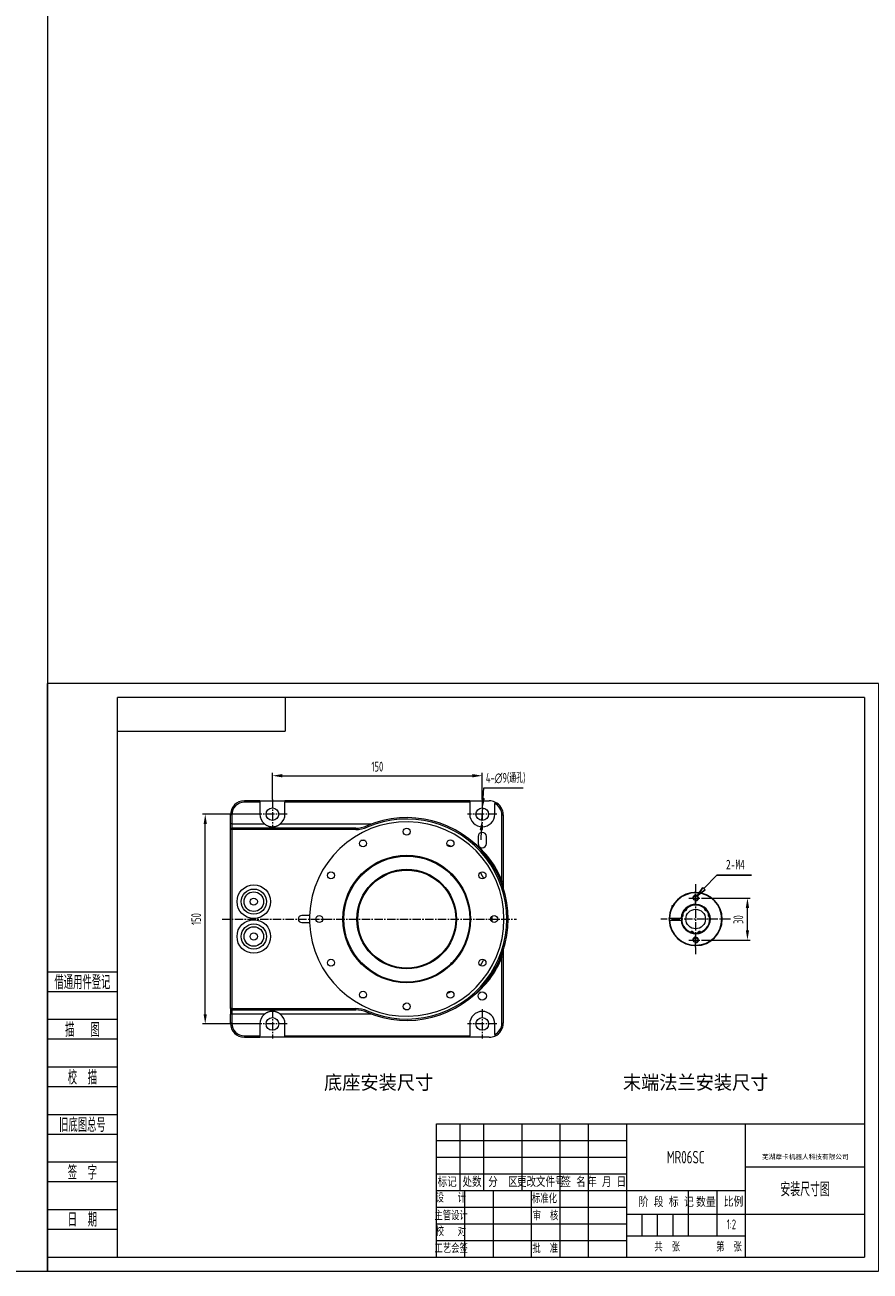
# Model space of a CAD drawing. Header units: millimetres. Extents: x -33 to 2421, y -2345 to -563.
# Tile 30 of 31: x 1217 to 1821, y -2345 to -1454. Entities that reach past the tile are written whole.
import ezdxf
from ezdxf.enums import TextEntityAlignment as Align

# ---------------------------------------------------------------- set-up
doc = ezdxf.new("R2010")
doc.units = ezdxf.units.MM
doc.header["$LTSCALE"] = 0.3175
doc.linetypes.add('CENTER2', pattern=[28.575, 19.05, -3.175, 3.175, -3.175])
for name, color, linetype, lineweight in [('1轮廓实线层', 7, 'Continuous', 18), ('2细线层', 4, 'Continuous', 13), ('3中心线层', 1, 'CENTER2', 13), ('6文字层', 3, 'Continuous', 13), ('7标注层', 4, 'Continuous', 13), ('L2', 6, 'Continuous', 13), ('图框层', 7, 'Continuous', 18)]:
    doc.layers.add(name, color=color, linetype=linetype, lineweight=lineweight)
doc.styles.add('PC_TEXTSTYLE', font='ISOCP.SHX', dxfattribs={"width": 0.707, "bigfont": 'GBCBIG.SHX'})
doc.styles.add('仿宋体', font='txt')
doc.styles.add('标准汉字', font='gbenor.shx', dxfattribs={"bigfont": 'gbcbig.shx'})

# ---------------------------------------------------------------- blocks, each defined once
blk = doc.blocks.new('ZwmFrameMain_A4^_^无分区图框^_^portrait')
at = {"layer": '2细线层'}
for p in [(185, 292), (-25, -5)]:
    blk.add_line(p, (185, -5), dxfattribs=at)
blk = doc.blocks.new('ZwmFrameMain_1_A4^_^无分区图框^_^landscape')
at = {"layer": '1轮廓实线层'}
for p, q in [((0, 0), (0, 200)), ((267, 200), (0, 200)), ((267, 200), (267, 0)), ((0, 0), (267, 0))]:
    blk.add_line(p, q, dxfattribs=at)
at = {"layer": '2细线层'}
for p, q in [((-25, -5), (-25, 205)), ((272, 205), (-25, 205)), ((272, 205), (272, -5)), ((-25, -5), (272, -5))]:
    blk.add_line(p, q, dxfattribs=at)
blk = doc.blocks.new('ZwmFrameMain_1_横向标题栏')
at = {"layer": '1轮廓实线层'}
for p, q in [((-153, 47.6), (0, 47.6)), ((-153, 0), (-153, 47.6))]:
    blk.add_line(p, q, dxfattribs=at)
at = {"layer": '2细线层', "color": 6, "linetype": 'Continuous'}
for p, q in [((-144.5, 23.8), (-144.5, 47.6)), ((-136, 23.8), (-136, 47.6)), ((-122.4, 23.8), (-122.4, 47.6)), ((-108.8, 0), (-108.8, 47.6)), ((-108.8, 23.8), (-108.8, 47.6)), ((-98.6, 0), (-98.6, 47.6)), ((-85, 0), (-85, 47.6)), ((-42.5, 0), (-42.5, 47.6)), ((-153, 41.65), (-85, 41.65)), ((-153, 35.7), (-85, 35.7)), ((-42.5, 32.3), (0, 32.3)), ((-153, 29.75), (-85, 29.75)), ((-153, 23.8), (-42.5, 23.8)), ((-142.8, 0), (-142.8, 23.8)), ((-132.6, 0), (-132.6, 23.8)), ((-62.9, 7.65), (-62.9, 23.8)), ((-52.7, 7.65), (-52.7, 23.8)), ((-153, 17.85), (-85, 17.85)), ((-85, 15.3), (0, 15.3)), ((-79.47, 7.65), (-79.47, 15.3)), ((-73.95, 7.65), (-73.95, 15.3)), ((-68.42, 7.65), (-68.42, 15.3)), ((-153, 11.9), (-85, 11.9)), ((-153, 5.95), (-85, 5.95)), ((-85, 7.65), (-42.5, 7.65))]:
    blk.add_line(p, q, dxfattribs=at)
at = {"layer": 'L2', "linetype": 'Continuous'}
blk.add_line((-119, 0), (-119, 23.8), dxfattribs=at)
at = {"layer": '6文字层', "color": 4, "linetype": 'Continuous', "insert": (-21.17, 35.77), "char_height": 1.7, "width": 46.9115, "attachment_point": 5, "style": '仿宋体'}
blk.add_mtext('芜湖藦卡机器人科技有限公司', dxfattribs=at)
at = {"layer": '6文字层', "color": 6, "style": '标准汉字'}
for s, insert, char_height, width, attachment_point in [('标记', (-149.17, 26.77), 3.4, 9.9025, 5), ('处数', (-140.26, 26.77), 3.4, 9.7325, 5), ('分  区', (-129.24, 26.77), 3.4, 16.2896, 5), ('更改文件号', (-115.72, 26.77), 3.4, 24.905, 5), ('签 名', (-103.99, 26.77), 3.4, 12.6286, 5), ('年 月 日', (-92.13, 26.77), 3.4, 20.3696, 5), ('设   计', (-147.87, 21.02), 2.975, 17.0478, 5), ('标准化', (-114.39, 20.78), 2.975, 13.1644, 5), ('阶 段 标 记', (-80.73, 17.89), 3.5, 25.8612, 7), ('数量', (-60.2, 17.85), 3.5, 8.5159, 7), ('比例', (-50.35, 17.98), 3.5, 7.9953, 7), ('主管设计', (-147.75, 14.68), 2.975, 17.1806, 5), ('审  核', (-114.03, 14.65), 2.975, 13.9931, 5), ('校   对', (-147.84, 9.04), 2.975, 17.2709, 5), ('工艺会签', (-147.73, 2.95), 2.975, 17.255, 5), ('批  准', (-114.13, 2.95), 2.975, 14.1047, 5), ('共  张        第  张', (-75.11, 1.97), 2.975, 51.7172, 7)]:
    blk.add_mtext(s, dxfattribs=dict(at, insert=insert, char_height=char_height, width=width, attachment_point=attachment_point))
at = {"layer": '6文字层', "color": 4, "style": 'PC_TEXTSTYLE', "flags": 8}
for tag, height, width, p, p2 in [('产品名称或材料标记', 4.5, 0.911854, (-77.25, 33.47), (-50.6, 33.47)), ('图样名称', 5, 2.846512, (-41.5, 21.71), (-1, 21.71)), ('图样代号', 5, 2.86875, (-41.5, 5.64), (-1, 5.64))]:
    blk.add_attdef(tag, text='', height=height, dxfattribs=dict(at, width=width)).set_placement(p, p2, align=Align.FIT)
at = {"layer": '6文字层', "color": 6, "style": 'PC_TEXTSTYLE', "width": 9.241641, "flags": 8}
blk.add_attdef('设计', text='', height=2.12, rotation=359.5768, dxfattribs=at).set_placement((-141.75, 19.99), (-133.89, 19.93), align=Align.FIT)
at = {"layer": '6文字层', "color": 6, "style": 'PC_TEXTSTYLE', "flags": 8}
for tag, height, width, p, p2 in [('审核', 2.12, 2.542374, (-141.61, 14.16), (-134.04, 14.16)), ('重量', 3.5, 1.685865, (-61.9, 10.1), (-53.7, 10.1)), ('比例', 3.5, 1.699352, (-51.7, 9.95), (-43.5, 9.95))]:
    blk.add_attdef(tag, text='', height=height, dxfattribs=dict(at, width=width)).set_placement(p, p2, align=Align.FIT)
blk = doc.blocks.new('ZwmFrameMain_1_图样代号')
at = {"layer": '2细线层', "linetype": 'Continuous'}
for p in [(60, 0), (0, -12)]:
    blk.add_line(p, (60, -12), dxfattribs=at)
at = {"layer": '6文字层', "style": 'PC_TEXTSTYLE', "width": 2.827942}
blk.add_attdef('图样代号', text='', height=7, rotation=180, dxfattribs=at).set_placement((58.24, -2.4), (2.35, -2.4), align=Align.FIT)
blk = doc.blocks.new('ZwmFrameMain_1_附加栏')
at = {"layer": '2细线层'}
for p, q in [((-25, 102), (0, 102)), ((-25, 95), (0, 95)), ((-25, 85), (0, 85)), ((-25, 78), (0, 78)), ((-25, 68), (0, 68)), ((-25, 61), (0, 61)), ((-25, 51), (0, 51)), ((-25, 44), (0, 44)), ((-25, 34), (0, 34)), ((-25, 27), (0, 27)), ((-25, 17), (0, 17)), ((-25, 10), (0, 10)), ((-25, 0), (0, 0))]:
    blk.add_line(p, q, dxfattribs=at)
at = {"layer": '6文字层', "color": 3, "style": 'PC_TEXTSTYLE'}
for s, width, p in [('借通用件登记', 0.667, (-12.5, 98.5)), ('描   图', 0.6667, (-12.5, 81.5)), ('校  描', 0.667, (-12.5, 64.5)), ('旧底图总号', 0.667, (-12.5, 47.5)), ('签  字', 0.667, (-12.5, 30.5)), ('日  期', 0.667, (-12.49, 13.6))]:
    blk.add_text(s, height=5, dxfattribs=dict(at, width=width)).set_placement(p, align=Align.MIDDLE)
at = {"layer": '6文字层', "style": 'PC_TEXTSTYLE'}
for tag, width, p, p2 in [('借通用件登记', 0.671328, (-23.44, 86.36), (-1.25, 86.36)), ('描图', 2.120922, (-23.44, 69.36), (-1.25, 69.36)), ('校图', 2.149976, (-23.75, 52.06), (-1.25, 52.06)), ('旧底图总号', 0.761452, (-22.84, 35.67), (-1.86, 35.67)), ('签字', 2.026939, (-23.14, 18.37), (-1.56, 18.37)), ('日期', 1.89999, (-22.84, 1.37), (-2.17, 1.37))]:
    blk.add_attdef(tag, text='', height=5, dxfattribs=dict(at, width=width)).set_placement(p, p2, align=Align.FIT)

msp = doc.modelspace()

# ---------------------------------------------------------------- linework, layer by layer
at = {"layer": '1轮廓实线层', "linetype": 'Continuous', "lineweight": 18}
for p, q in [((1385.1886, -2008.6267), (1374.1886, -2008.6267)), ((1374.1886, -2008.6267), (1385.1886, -2008.6267)), ((1374.1886, -2009.6267), (1374.1886, -2008.6267)), ((1385.1886, -2009.6267), (1374.1886, -2009.6267)), ((1385.1886, -2008.6267), (1403.1886, -2008.6267)), ((1385.1886, -2008.6267), (1385.1886, -2009.6267)), ((1385.1886, -2009.6267), (1385.1886, -2018.1267)), ((1535.1886, -2008.6267), (1403.1886, -2008.6267)), ((1403.1886, -2008.6267), (1403.1886, -2009.6267)), ((1403.1886, -2008.6267), (1535.1886, -2008.6267)), ((1403.1886, -2018.1267), (1403.1886, -2009.6267)), ((1535.1886, -2009.6267), (1403.1886, -2009.6267)), ((1535.1886, -2008.6267), (1549.1886, -2008.6267)), ((1535.1886, -2008.6267), (1535.1886, -2009.6267)), ((1535.1886, -2009.6267), (1535.1886, -2018.1267)), ((1553.1886, -2018.1267), (1553.1886, -2010.5644)), ((1364.1886, -2025.1267), (1364.1886, -2018.6267)), ((1364.1886, -2025.1267), (1364.1886, -2018.6267)), ((1365.1886, -2018.6267), (1364.1886, -2018.6267)), ((1365.1886, -2018.6267), (1365.1886, -2025.1267)), ((1558.1886, -2066.036), (1558.1886, -2018.6267)), ((1558.1886, -2018.6267), (1559.1886, -2018.6267)), ((1559.1886, -2018.6267), (1559.1886, -2066.036)), ((1559.1886, -2018.6267), (1559.1886, -2066.036)), ((1364.1886, -2029.1267), (1364.1886, -2025.1267)), ((1365.1886, -2025.1267), (1364.1886, -2025.1267)), ((1364.1886, -2157.1267), (1364.1886, -2029.1267)), ((1364.1886, -2157.1267), (1364.1886, -2029.1267)), ((1365.1886, -2029.1267), (1364.1886, -2029.1267)), ((1365.1886, -2025.1267), (1388.5318, -2025.1267)), ((1365.1886, -2025.1267), (1365.1886, -2028.1267)), ((1453.7023, -2028.1267), (1365.1886, -2028.1267)), ((1365.1886, -2028.1267), (1453.7023, -2028.1267)), ((1365.1886, -2028.1267), (1365.1886, -2029.1267)), ((1453.7023, -2029.1267), (1365.1886, -2029.1267)), ((1365.1886, -2029.1267), (1365.1886, -2157.1267)), ((1399.8455, -2025.1267), (1465.0425, -2025.1267)), ((1453.7023, -2028.1267), (1453.7023, -2029.1267)), ((1461.5913, -2026.5051), (1461.9857, -2027.424)), ((1460.4442, -2037.0054), (1457.4313, -2037.0054)), ((1541.1886, -2034.1267), (1541.1886, -2039.1267)), ((1547.1886, -2039.1267), (1547.1886, -2034.1267)), ((1558.1886, -2066.036), (1559.1886, -2066.036)), ((1420.7336, -2090.6267), (1415.1886, -2090.6267)), ((1415.1886, -2095.6267), (1420.7336, -2095.6267)), ((1558.1886, -2167.6267), (1558.1886, -2120.2174)), ((1558.1886, -2120.2174), (1559.1886, -2120.2174)), ((1559.1886, -2120.2174), (1559.1886, -2167.6267)), ((1559.1886, -2120.2174), (1559.1886, -2167.6267)), ((1457.4313, -2149.248), (1460.4442, -2149.248)), ((1364.1886, -2157.1267), (1364.1886, -2161.1267)), ((1365.1886, -2157.1267), (1364.1886, -2157.1267)), ((1364.1886, -2167.6267), (1364.1886, -2161.1267)), ((1364.1886, -2167.6267), (1364.1886, -2161.1267)), ((1365.1886, -2161.1267), (1364.1886, -2161.1267)), ((1365.1886, -2158.1267), (1365.1886, -2157.1267)), ((1365.1886, -2157.1267), (1453.7023, -2157.1267)), ((1365.1886, -2158.1267), (1453.7023, -2158.1267)), ((1365.1886, -2158.1267), (1365.1886, -2161.1267)), ((1453.7023, -2158.1267), (1365.1886, -2158.1267)), ((1365.1886, -2161.1267), (1365.1886, -2167.6267)), ((1388.5318, -2161.1267), (1365.1886, -2161.1267)), ((1465.0425, -2161.1267), (1399.8455, -2161.1267)), ((1453.7023, -2158.1267), (1453.7023, -2157.1267)), ((1461.5913, -2159.7483), (1461.9857, -2158.8294)), ((1365.1886, -2167.6267), (1364.1886, -2167.6267)), ((1385.1886, -2168.1267), (1385.1886, -2176.6267)), ((1403.1886, -2176.6267), (1403.1886, -2168.1267)), ((1535.1886, -2168.1267), (1535.1886, -2176.6267)), ((1553.1886, -2175.6889), (1553.1886, -2168.1267)), ((1558.1886, -2167.6267), (1559.1886, -2167.6267)), ((1374.1886, -2176.6267), (1374.1886, -2177.6267)), ((1374.1886, -2176.6267), (1385.1886, -2176.6267)), ((1374.1886, -2177.6267), (1385.1886, -2177.6267)), ((1385.1886, -2177.6267), (1374.1886, -2177.6267)), ((1385.1886, -2177.6267), (1385.1886, -2176.6267)), ((1403.1886, -2177.6267), (1385.1886, -2177.6267)), ((1403.1886, -2177.6267), (1403.1886, -2176.6267)), ((1403.1886, -2176.6267), (1535.1886, -2176.6267)), ((1535.1886, -2177.6267), (1403.1886, -2177.6267)), ((1535.1886, -2177.6267), (1535.1886, -2176.6267)), ((1549.1886, -2177.6267), (1535.1886, -2177.6267))]:
    msp.add_line(p, q, dxfattribs=at)
at = {"layer": '1轮廓实线层', "lineweight": 18}
for p, q in [((1679.6883, -2083.7267), (1679.6883, -2084.6414)), ((1679.6883, -2083.7267), (1680.1764, -2083.7267)), ((1680.2338, -2083.6267), (1679.7883, -2083.6267)), ((1678.0034, -2092.3767), (1686.2152, -2092.3767)), ((1681.1883, -2092.3767), (1681.1883, -2093.8768)), ((1685.1883, -2093.8768), (1685.1883, -2092.3767)), ((1678.0034, -2093.8767), (1686.2152, -2093.8767))]:
    msp.add_line(p, q, dxfattribs=at)
at = {"layer": '1轮廓实线层', "linetype": 'Continuous', "lineweight": 18}
for centre, radius in [((1394.1886, -2018.1267), 4.5), ((1544.1886, -2018.1267), 4.5), ((1490.1886, -2030.6267), 2.5), ((1458.9386, -2039.0001), 2.5), ((1521.4386, -2039.0001), 2.5), ((1490.1886, -2093.1267), 45.6), ((1490.1886, -2093.1267), 45), ((1490.1886, -2093.1267), 35.6), ((1490.1886, -2093.1267), 35), ((1436.062, -2061.8767), 2.5), ((1544.3152, -2061.8767), 2.5), ((1380.8957, -2080.6743), 12), ((1380.8957, -2080.6743), 9), ((1380.8957, -2080.6743), 9), ((1380.8957, -2080.6743), 7), ((1380.8957, -2080.6743), 2.55), ((1380.8957, -2105.579), 12), ((1427.6886, -2093.1267), 2.5), ((1552.6886, -2093.1267), 2.5), ((1380.8957, -2105.579), 9), ((1380.8957, -2105.579), 9), ((1380.8957, -2105.579), 7), ((1380.8957, -2105.579), 2.55), ((1436.062, -2124.3767), 2.5), ((1544.3152, -2124.3767), 2.5), ((1458.9386, -2147.2533), 2.5), ((1521.4386, -2147.2533), 2.5), ((1544.1886, -2148.1267), 3), ((1490.1886, -2155.6267), 2.5), ((1394.1886, -2168.1267), 4.5), ((1544.1886, -2168.1267), 4.5)]:
    msp.add_circle(centre, radius, dxfattribs=at)
at = {"layer": '1轮廓实线层', "lineweight": 18}
for centre, radius in [((1696.6883, -2078.1267), 1.65), ((1696.6883, -2093.1267), 7), ((1696.6883, -2108.1267), 1.65)]:
    msp.add_circle(centre, radius, dxfattribs=at)
at = {"layer": '1轮廓实线层', "linetype": 'Continuous', "lineweight": 18}
for centre, radius, start, end in [((1374.1886, -2018.6267), 10, 90, 180), ((1374.1886, -2018.6267), 10, 90, 180), ((1374.1886, -2018.6267), 9, 90, 180), ((1549.1886, -2018.6267), 10, 66.4218215, 90), ((1549.1886, -2018.6267), 10, 0, 66.4218215), ((1549.1886, -2018.6267), 10, 0, 66.4218215), ((1549.1886, -2018.6267), 9, 0, 63.6122), ((1394.1886, -2018.1267), 9, 180, 231.0575587), ((1394.1886, -2018.1267), 9, 308.9424413, 0), ((1490.1886, -2093.1267), 72.5, 246.7685435, 113.2314565), ((1490.1886, -2093.1267), 72.5, 246.7685435, 113.2314565), ((1490.1886, -2093.1267), 71.5, 246.7685435, 113.2314565), ((1544.1886, -2018.1267), 9, 180, 0), ((1365.1886, -2029.1267), 1, 90, 180), ((1490.1886, -2093.1267), 69.5, 182.061444, 177.938556), ((1453.7023, -2008.1267), 20, 270, 293.2314565), ((1453.7023, -2008.1267), 20, 270, 293.2314565), ((1453.7023, -2008.1267), 21, 270, 293.2314565), ((1544.1886, -2034.1267), 3, 0, 180), ((1499.1886, -2088.1267), 63, 20.5268558, 53.469066), ((1544.1886, -2039.1267), 3, 180, 0), ((1458.3688, -2061.3069), 0.4357, 225.2773894, 44.7226106), ((1522.0084, -2061.3069), 0.4357, 135.2773894, 314.7226106), ((1415.1886, -2093.1267), 2.5, 90, 270), ((1490.1886, -2093.1267), 69.5, 177.938556, 182.061444), ((1499.1886, -2098.1267), 63, 306.530934, 339.4731442), ((1458.3688, -2124.9465), 0.4357, 315.2773894, 134.7226106), ((1522.0084, -2124.9465), 0.4357, 45.2773894, 224.7226106), ((1365.1886, -2157.1267), 1, 180, 270), ((1394.1886, -2168.1267), 9, 128.9424413, 180), ((1394.1886, -2168.1267), 9, 0, 51.0575587), ((1453.7023, -2178.1267), 21, 66.7685435, 90), ((1453.7023, -2178.1267), 20, 66.7685435, 90), ((1453.7023, -2178.1267), 20, 66.7685435, 90), ((1544.1886, -2168.1267), 9, 0, 180), ((1374.1886, -2167.6267), 10, 180, 270), ((1374.1886, -2167.6267), 10, 180, 270), ((1374.1886, -2167.6267), 9, 180, 270), ((1549.1886, -2167.6267), 10, 293.5781785, 0), ((1549.1886, -2167.6267), 9, 296.3878, 0), ((1549.1886, -2167.6267), 10, 293.5781785, 0), ((1549.1886, -2167.6267), 10, 270, 293.5781785)]:
    msp.add_arc(centre, radius, start, end, dxfattribs=at)
at = {"layer": '1轮廓实线层', "lineweight": 18}
for centre, radius, start, end in [((1696.6883, -2093.1267), 19, 182.2622633, 177.7377367), ((1696.6883, -2093.1267), 18.7, 182.2985756, 177.7014244), ((1679.7883, -2083.7267), 0.1, 90, 180), ((1696.6883, -2093.1267), 10.5, 184.0960438, 175.9039562), ((1696.6883, -2093.1267), 10, 52.1847784, 127.8152216), ((1696.6883, -2093.1267), 10, 172.1847784, 247.8152216), ((1686.1598, -2090.3056), 1.588, 293.0389265, 36.9610735), ((1696.6883, -2093.1267), 10, 157.8104452, 172.17931), ((1696.6883, -2093.1267), 10, 142.1847784, 157.8152216), ((1688.9809, -2085.4192), 1.588, 263.0389265, 6.9610735), ((1696.6883, -2093.1267), 10, 127.8098823, 142.184236), ((1696.6883, -2093.1267), 10, 292.1847784, 7.8152216), ((1704.3958, -2085.4192), 1.588, 173.0389265, 276.9610735), ((1696.6883, -2093.1267), 10, 37.8136711, 52.1825358), ((1696.6883, -2093.1267), 10, 22.1847784, 37.8152216), ((1707.2169, -2090.3056), 1.588, 143.0389265, 246.9610735), ((1696.6883, -2093.1267), 10, 7.8131024, 22.1819672), ((1693.8672, -2103.6553), 1.588, 23.0389265, 126.9610735), ((1696.6883, -2093.1267), 10, 247.8163283, 262.1851931), ((1699.5095, -2103.6553), 1.588, 53.0389265, 156.9610735), ((1696.6883, -2093.1267), 10, 277.816897, 292.1857617), ((1696.6883, -2093.1267), 10, 262.1847784, 277.8152216)]:
    msp.add_arc(centre, radius, start, end, dxfattribs=at)
at = {"layer": '1轮廓实线层', "linetype": 'Continuous', "lineweight": 18}
for points, knots in [([(1553.1886, -2009.4615), (1553.1886, -2009.4615), (1553.1886, -2009.4694), (1553.1886, -2009.4923), (1553.1886, -2009.5019), (1553.1886, -2009.5248), (1553.1886, -2009.538), (1553.1886, -2009.5824), (1553.1886, -2009.6185), (1553.1886, -2009.6821), (1553.1886, -2009.7046), (1553.1886, -2009.752), (1553.1886, -2009.8017), (1553.1886, -2009.856), (1553.1886, -2009.8985), (1553.1886, -2009.9129), (1553.1886, -2009.9421), (1553.1886, -2009.9568), (1553.1886, -2010.0315), (1553.1886, -2010.0939), (1553.1886, -2010.1915), (1553.1886, -2010.2248), (1553.1886, -2010.2917), (1553.1886, -2010.3253), (1553.1886, -2010.4268), (1553.1886, -2010.4953), (1553.1886, -2010.5644)], [0, 0, 0, 0, 0.125, 0.125, 0.1875, 0.1875, 0.25, 0.25, 0.375, 0.375, 0.4375, 0.4375, 0.5, 0.5625, 0.5625, 0.59375, 0.59375, 0.625, 0.625, 0.75, 0.75, 0.8125, 0.8125, 0.875, 0.875, 1, 1, 1, 1]), ([(1388.5318, -2025.1267), (1388.6329, -2025.2084), (1388.7352, -2025.2875), (1388.9423, -2025.4405), (1389.047, -2025.5145), (1389.3649, -2025.7291), (1389.5817, -2025.8624), (1390.0255, -2026.11), (1390.2524, -2026.2243), (1390.7171, -2026.4341), (1390.9522, -2026.5284), (1391.4284, -2026.6967), (1391.6697, -2026.7707), (1392.1593, -2026.8986), (1392.4076, -2026.9524), (1392.7234, -2027.0068), (1392.7868, -2027.0171), (1392.9141, -2027.0362), (1392.9777, -2027.0451), (1393.1687, -2027.0696), (1393.2961, -2027.0832), (1393.6785, -2027.1159), (1393.9339, -2027.1267), (1394.4452, -2027.1267), (1394.7013, -2027.1158), (1395.0218, -2027.0883), (1395.086, -2027.0821), (1395.2143, -2027.0683), (1395.2784, -2027.0607), (1395.4699, -2027.0359), (1395.5966, -2027.0168), (1395.9738, -2026.9516), (1396.2217, -2026.8977), (1396.7112, -2026.7696), (1396.9528, -2026.6954), (1397.2516, -2026.5897), (1397.3111, -2026.5679), (1397.43, -2026.523), (1397.4893, -2026.4998), (1397.6662, -2026.4286), (1397.7828, -2026.3788), (1398.1289, -2026.2222), (1398.3546, -2026.1085), (1398.7964, -2025.8618), (1399.0126, -2025.729), (1399.33, -2025.5147), (1399.4347, -2025.4407), (1399.6418, -2025.2877), (1399.7442, -2025.2085), (1399.8455, -2025.1267)], [0, 0, 0, 0, 0.03125, 0.03125, 0.0625, 0.0625, 0.125, 0.125, 0.1875, 0.1875, 0.25, 0.25, 0.3125, 0.3125, 0.375, 0.375, 0.390625, 0.390625, 0.40625, 0.40625, 0.4375, 0.4375, 0.5, 0.5, 0.5625, 0.5625, 0.578125, 0.578125, 0.59375, 0.59375, 0.625, 0.625, 0.6875, 0.6875, 0.75, 0.75, 0.765625, 0.765625, 0.78125, 0.78125, 0.8125, 0.8125, 0.875, 0.875, 0.9375, 0.9375, 0.96875, 0.96875, 1, 1, 1, 1]), ([(1522.0534, -2041.4233), (1521.9408, -2041.3682), (1521.8273, -2041.3132), (1521.598, -2041.203), (1521.4821, -2041.1478), (1521.2472, -2041.037), (1521.1282, -2040.9814), (1520.9768, -2040.9115), (1520.9465, -2040.8975), (1520.8854, -2040.8694), (1520.8547, -2040.8553), (1520.7628, -2040.8133), (1520.7017, -2040.7855), (1520.519, -2040.7027), (1520.398, -2040.6485), (1520.1571, -2040.5416), (1520.0374, -2040.489), (1519.8584, -2040.4112), (1519.7989, -2040.3855), (1519.7098, -2040.3472), (1519.6801, -2040.3344), (1519.6209, -2040.3091), (1519.5913, -2040.2965), (1519.4441, -2040.2338), (1519.3275, -2040.1846), (1519.2117, -2040.1363)], [0, 0, 0, 0, 0.125, 0.125, 0.25, 0.25, 0.375, 0.375, 0.40625, 0.40625, 0.4375, 0.4375, 0.5, 0.5, 0.625, 0.625, 0.75, 0.75, 0.8125, 0.8125, 0.84375, 0.84375, 0.875, 0.875, 1, 1, 1, 1]), ([(1545.3356, -2064.1589), (1545.2414, -2063.9775), (1545.146, -2063.7965), (1544.9531, -2063.4356), (1544.8556, -2063.2556), (1544.7074, -2062.9861), (1544.6577, -2062.8964), (1544.5577, -2062.7169), (1544.5073, -2062.6271), (1544.4309, -2062.492), (1544.4054, -2062.4469), (1544.3538, -2062.3563), (1544.3278, -2062.3108), (1544.2882, -2062.2417), (1544.2749, -2062.2185), (1544.2479, -2062.1717), (1544.2343, -2062.1481), (1544.2064, -2062.0998), (1544.1921, -2062.075), (1544.1703, -2062.0374), (1544.163, -2062.0248), (1544.1482, -2061.9993), (1544.1407, -2061.9864), (1544.118, -2061.9474), (1544.1032, -2061.9221), (1544.0742, -2061.8724), (1544.0599, -2061.848), (1544.0319, -2061.8003), (1544.0182, -2061.7769), (1543.9911, -2061.7308), (1543.9776, -2061.708), (1543.9375, -2061.64), (1543.911, -2061.5953), (1543.8581, -2061.5063), (1543.8317, -2061.4621), (1543.7525, -2061.3298), (1543.6997, -2061.2422), (1543.5937, -2061.0675), (1543.5406, -2060.9805), (1543.3805, -2060.7201), (1543.2729, -2060.5474), (1543.0558, -2060.2034), (1542.9463, -2060.0321), (1542.8358, -2059.8614)], [0, 0, 0, 0, 0.125, 0.125, 0.25, 0.25, 0.3125, 0.3125, 0.375, 0.375, 0.40625, 0.40625, 0.4375, 0.4375, 0.453125, 0.453125, 0.46875, 0.46875, 0.484375, 0.484375, 0.4921875, 0.4921875, 0.5, 0.5, 0.515625, 0.515625, 0.53125, 0.53125, 0.546875, 0.546875, 0.5625, 0.5625, 0.59375, 0.59375, 0.625, 0.625, 0.6875, 0.6875, 0.75, 0.75, 0.875, 0.875, 1, 1, 1, 1]), ([(1558.4154, -2068.8515), (1558.4146, -2068.8408), (1558.4138, -2068.8302), (1558.3776, -2068.3564), (1558.3412, -2067.8929), (1558.2664, -2066.9651), (1558.228, -2066.5008), (1558.1886, -2066.036)], [0, 0, 0, 0, 0.01136895, 0.01136895, 0.50568447, 0.50568447, 1, 1, 1, 1]), ([(1559.1886, -2066.036), (1559.1886, -2066.5065), (1559.1886, -2066.976), (1559.1886, -2067.9135), (1559.1886, -2068.3814), (1559.1886, -2069.3158), (1559.1886, -2069.7823), (1559.1886, -2070.5311), (1559.1886, -2070.8137), (1559.1886, -2071.096)], [0, 0, 0, 0, 0.27723871, 0.27723871, 0.55447742, 0.55447742, 0.83171612, 0.83171612, 1, 1, 1, 1]), ([(1551.1886, -2095.1267), (1551.1886, -2094.9681), (1551.1886, -2094.8084), (1551.1886, -2094.5663), (1551.1886, -2094.4852), (1551.1886, -2094.3217), (1551.1886, -2094.2394), (1551.1886, -2094.0731), (1551.1886, -2093.9892), (1551.1886, -2093.8617), (1551.1886, -2093.8189), (1551.1886, -2093.733), (1551.1886, -2093.69), (1551.1886, -2093.5607), (1551.1886, -2093.4743), (1551.1886, -2093.3008), (1551.1886, -2093.2137), (1551.1886, -2093.0388), (1551.1886, -2092.951), (1551.1886, -2092.8408), (1551.1886, -2092.8188), (1551.1886, -2092.7749), (1551.1886, -2092.7093), (1551.1886, -2092.6444), (1551.1886, -2092.5154), (1551.1886, -2092.4304), (1551.1886, -2092.2621), (1551.1886, -2092.0954), (1551.1886, -2091.9311), (1551.1886, -2091.7677), (1551.1886, -2091.6865), (1551.1886, -2091.444), (1551.1886, -2091.2847), (1551.1886, -2091.1267)], [0, 0, 0, 0, 0.125, 0.125, 0.1875, 0.1875, 0.25, 0.25, 0.3125, 0.3125, 0.34375, 0.34375, 0.375, 0.375, 0.4375, 0.4375, 0.5, 0.5, 0.5625, 0.5625, 0.578125, 0.578125, 0.59375, 0.625, 0.625, 0.6875, 0.6875, 0.75, 0.8125, 0.8125, 0.875, 0.875, 1, 1, 1, 1]), ([(1558.1886, -2120.2174), (1558.228, -2119.7526), (1558.2664, -2119.2883), (1558.3408, -2118.3657), (1558.3768, -2117.9074), (1558.4118, -2117.4495)], [0, 0, 0, 0, 0.50282847, 0.50282847, 1, 1, 1, 1]), ([(1559.1886, -2115.3653), (1559.1886, -2115.5785), (1559.1886, -2115.7917), (1559.1886, -2116.471), (1559.1886, -2116.9376), (1559.1886, -2117.872), (1559.1886, -2118.3399), (1559.1886, -2119.2774), (1559.1886, -2119.7469), (1559.1886, -2120.2174)], [0, 0, 0, 0, 0.13244666, 0.13244666, 0.42163111, 0.42163111, 0.71081555, 0.71081555, 1, 1, 1, 1]), ([(1542.8358, -2126.392), (1542.9469, -2126.2203), (1543.0571, -2126.048), (1543.2755, -2125.7019), (1543.3837, -2125.5281), (1543.5447, -2125.2661), (1543.5982, -2125.1785), (1543.7047, -2125.0028), (1543.7579, -2124.9146), (1543.8375, -2124.7815), (1543.8641, -2124.737), (1543.9173, -2124.6473), (1543.944, -2124.6022), (1543.9845, -2124.5336), (1543.9981, -2124.5106), (1544.0255, -2124.464), (1544.0393, -2124.4405), (1544.0675, -2124.3924), (1544.0819, -2124.3677), (1544.1038, -2124.3302), (1544.1112, -2124.3176), (1544.126, -2124.2921), (1544.1335, -2124.2792), (1544.1562, -2124.2402), (1544.1709, -2124.2149), (1544.1998, -2124.1651), (1544.214, -2124.1405), (1544.2416, -2124.0927), (1544.2551, -2124.0692), (1544.2818, -2124.0228), (1544.2949, -2123.9998), (1544.3342, -2123.9314), (1544.36, -2123.8862), (1544.4111, -2123.7962), (1544.4366, -2123.7514), (1544.5124, -2123.6172), (1544.5625, -2123.528), (1544.6619, -2123.3495), (1544.7113, -2123.2603), (1544.8585, -2122.9924), (1544.9554, -2122.8135), (1545.1472, -2122.4547), (1545.2419, -2122.2748), (1545.3356, -2122.0944)], [0, 0, 0, 0, 0.125, 0.125, 0.25, 0.25, 0.3125, 0.3125, 0.375, 0.375, 0.40625, 0.40625, 0.4375, 0.4375, 0.453125, 0.453125, 0.46875, 0.46875, 0.484375, 0.484375, 0.4921875, 0.4921875, 0.5, 0.5, 0.515625, 0.515625, 0.53125, 0.53125, 0.546875, 0.546875, 0.5625, 0.5625, 0.59375, 0.59375, 0.625, 0.625, 0.6875, 0.6875, 0.75, 0.75, 0.875, 0.875, 1, 1, 1, 1]), ([(1519.2117, -2146.117), (1519.3274, -2146.0688), (1519.4436, -2146.0198), (1519.6777, -2145.9201), (1519.7956, -2145.8694), (1520.0338, -2145.7659), (1520.1541, -2145.7131), (1520.3065, -2145.6455), (1520.3371, -2145.6319), (1520.3985, -2145.6045), (1520.4293, -2145.5907), (1520.5215, -2145.5494), (1520.5827, -2145.5218), (1520.7654, -2145.4391), (1520.886, -2145.3839), (1521.1252, -2145.2733), (1521.2437, -2145.218), (1521.4202, -2145.1348), (1521.4788, -2145.107), (1521.5664, -2145.0653), (1521.5956, -2145.0514), (1521.6537, -2145.0236), (1521.6826, -2145.0097), (1521.8269, -2144.9404), (1521.9407, -2144.8852), (1522.0534, -2144.83)], [0, 0, 0, 0, 0.125, 0.125, 0.25, 0.25, 0.375, 0.375, 0.40625, 0.40625, 0.4375, 0.4375, 0.5, 0.5, 0.625, 0.625, 0.75, 0.75, 0.8125, 0.8125, 0.84375, 0.84375, 0.875, 0.875, 1, 1, 1, 1]), ([(1399.8455, -2161.1267), (1399.7444, -2161.045), (1399.642, -2160.9659), (1399.435, -2160.8128), (1399.3302, -2160.7389), (1399.0123, -2160.5243), (1398.7955, -2160.391), (1398.3518, -2160.1434), (1398.1248, -2160.0291), (1397.6601, -2159.8192), (1397.4251, -2159.725), (1396.9488, -2159.5567), (1396.7076, -2159.4827), (1396.218, -2159.3548), (1395.9696, -2159.3009), (1395.6539, -2159.2465), (1395.5904, -2159.2363), (1395.4632, -2159.2172), (1395.3995, -2159.2083), (1395.2086, -2159.1837), (1395.0812, -2159.1701), (1394.6987, -2159.1375), (1394.4434, -2159.1267), (1393.932, -2159.1267), (1393.6759, -2159.1376), (1393.3554, -2159.1651), (1393.2913, -2159.1713), (1393.163, -2159.1851), (1393.0988, -2159.1927), (1392.9073, -2159.2174), (1392.7807, -2159.2366), (1392.4034, -2159.3018), (1392.1556, -2159.3557), (1391.6661, -2159.4837), (1391.4244, -2159.5579), (1391.1257, -2159.6637), (1391.0661, -2159.6855), (1390.9473, -2159.7304), (1390.888, -2159.7535), (1390.711, -2159.8247), (1390.5944, -2159.8746), (1390.2483, -2160.0311), (1390.0227, -2160.1449), (1389.5808, -2160.3916), (1389.3646, -2160.5244), (1389.0472, -2160.7387), (1388.9426, -2160.8126), (1388.7355, -2160.9657), (1388.6331, -2161.0448), (1388.5318, -2161.1267)], [0, 0, 0, 0, 0.03125, 0.03125, 0.0625, 0.0625, 0.125, 0.125, 0.1875, 0.1875, 0.25, 0.25, 0.3125, 0.3125, 0.375, 0.375, 0.390625, 0.390625, 0.40625, 0.40625, 0.4375, 0.4375, 0.5, 0.5, 0.5625, 0.5625, 0.578125, 0.578125, 0.59375, 0.59375, 0.625, 0.625, 0.6875, 0.6875, 0.75, 0.75, 0.765625, 0.765625, 0.78125, 0.78125, 0.8125, 0.8125, 0.875, 0.875, 0.9375, 0.9375, 0.96875, 0.96875, 1, 1, 1, 1]), ([(1553.1886, -2175.6889), (1553.1886, -2175.7582), (1553.1886, -2175.8267), (1553.1886, -2175.928), (1553.1886, -2175.9616), (1553.1886, -2176.0116), (1553.1886, -2176.0282), (1553.1886, -2176.0613), (1553.1886, -2176.0778), (1553.1886, -2176.1596), (1553.1886, -2176.222), (1553.1886, -2176.311), (1553.1886, -2176.34), (1553.1886, -2176.3821), (1553.1886, -2176.396), (1553.1886, -2176.4233), (1553.1886, -2176.4368), (1553.1886, -2176.5025), (1553.1886, -2176.5498), (1553.1886, -2176.6126), (1553.1886, -2176.6322), (1553.1886, -2176.6686), (1553.1886, -2176.6854), (1553.1886, -2176.7153), (1553.1886, -2176.7285), (1553.1886, -2176.7457), (1553.1886, -2176.751), (1553.1886, -2176.7606), (1553.1886, -2176.7649), (1553.1886, -2176.784), (1553.1886, -2176.7918), (1553.1886, -2176.7918)], [0, 0, 0, 0, 0.12508148, 0.12508148, 0.18762223, 0.18762223, 0.2188926, 0.2188926, 0.25016297, 0.25016297, 0.37524445, 0.37524445, 0.4377852, 0.4377852, 0.46905557, 0.46905557, 0.50032594, 0.50032594, 0.62540742, 0.62540742, 0.68794817, 0.68794817, 0.75048891, 0.75048891, 0.81302965, 0.81302965, 0.84430002, 0.84430002, 0.87557039, 0.87557039, 1, 1, 1, 1])]:
    msp.add_open_spline(points, degree=3, knots=knots, dxfattribs=at)
at = {"layer": '1轮廓实线层', "lineweight": 18}
for points in [[(1677.7032, -2092.3767), (1677.8032, -2092.3767), (1677.9033, -2092.3767), (1678.0034, -2092.3767)], [(1686.7165, -2092.3767), (1686.5494, -2092.3767), (1686.3823, -2092.3767), (1686.2152, -2092.3767)], [(1678.0034, -2093.8767), (1677.9033, -2093.8767), (1677.8032, -2093.8767), (1677.7032, -2093.8767)], [(1686.2152, -2093.8767), (1686.3823, -2093.8767), (1686.5494, -2093.8767), (1686.7165, -2093.8767)]]:
    msp.add_open_spline(points, degree=3, dxfattribs=at)
at = {"layer": '2细线层', "lineweight": 18}
for centre in [(1696.6883, -2078.1267), (1696.6883, -2108.1267)]:
    msp.add_arc(centre, 2, 277, 187, dxfattribs=at)
at = {"layer": '3中心线层', "lineweight": 18}
for p, q in [((1394.1886, -2007.6267), (1394.1886, -2028.6267)), ((1544.1886, -2007.6267), (1544.1886, -2028.6267)), ((1404.6886, -2018.1267), (1383.6886, -2018.1267)), ((1554.6886, -2018.1267), (1533.6886, -2018.1267)), ((1696.6883, -2068.1267), (1696.6883, -2118.1267)), ((1696.6883, -2083.1267), (1696.6883, -2073.1267)), ((1691.6883, -2078.1267), (1701.6883, -2078.1267)), ((1358.1886, -2093.1267), (1568.6886, -2093.1267)), ((1721.6883, -2093.1267), (1671.6883, -2093.1267)), ((1691.6883, -2108.1267), (1701.6883, -2108.1267)), ((1696.6883, -2113.1267), (1696.6883, -2103.1267)), ((1394.1886, -2157.6267), (1394.1886, -2178.6267)), ((1544.1886, -2157.6267), (1544.1886, -2178.6267)), ((1404.6886, -2168.1267), (1383.6886, -2168.1267)), ((1554.6886, -2168.1267), (1533.6886, -2168.1267))]:
    msp.add_line(p, q, dxfattribs=at)
at = {"layer": '7标注层', "lineweight": 18}
for p, q in [((1394.1886, -2007.6267), (1394.1886, -1988.6267)), ((1401.1886, -1990.6267), (1537.1886, -1990.6267)), ((1544.1886, -2007.6267), (1544.1886, -1988.6267)), ((1544.8952, -2006.6484), (1545.3413, -1999.4025)), ((1545.3413, -1999.4025), (1573.3782, -1999.4025)), ((1543.9121, -2022.6182), (1544.4651, -2013.6352)), ((1383.6886, -2018.1267), (1344.1886, -2018.1267)), ((1346.1886, -2161.1267), (1346.1886, -2025.1267)), ((1543.482, -2029.605), (1543.0519, -2036.5917)), ((1701.6883, -2078.1267), (1735.6883, -2078.1267)), ((1733.6883, -2101.1267), (1733.6883, -2085.1267)), ((1701.6883, -2108.1267), (1735.6883, -2108.1267)), ((1383.6886, -2168.1267), (1344.1886, -2168.1267))]:
    msp.add_line(p, q, dxfattribs=at)
at = {"layer": '7标注层', "color": 4, "lineweight": 25}
for p, q in [((1702.621, -2071.3871), (1711.8338, -2061.6635)), ((1711.8338, -2061.6635), (1736.691, -2061.6635)), ((1701.7707, -2070.5814), (1697.8065, -2076.4685)), ((1697.8065, -2076.4685), (1703.4713, -2072.1927)), ((1703.4713, -2072.1927), (1701.7707, -2070.5814))]:
    msp.add_line(p, q, dxfattribs=at)
msp.add_lwpolyline([(1711.8338, -2061.6635), (1711.8338, -2061.6635)], dxfattribs=at)
at = {"layer": '7标注层', "lineweight": 20}
for points in [[(1401.1886, -1989.46), (1401.1886, -1991.7934), (1394.1886, -1990.6267)], [(1537.1886, -1989.46), (1537.1886, -1991.7934), (1544.1886, -1990.6267)], [(1543.7308, -2006.5767), (1546.0597, -2006.7201), (1544.4651, -2013.6352)], [(1345.022, -2025.1267), (1347.3553, -2025.1267), (1346.1886, -2018.1267)], [(1542.3176, -2029.5333), (1544.6465, -2029.6766), (1543.9121, -2022.6182)], [(1732.5217, -2085.1267), (1734.855, -2085.1267), (1733.6883, -2078.1267)], [(1732.5217, -2101.1267), (1734.855, -2101.1267), (1733.6883, -2108.1267)], [(1345.022, -2161.1267), (1347.3553, -2161.1267), (1346.1886, -2168.1267)]]:
    msp.add_solid(points, dxfattribs=at)

# ---------------------------------------------------------------- block references
at = {"layer": '图框层', "xscale": 6, "yscale": 6, "zscale": 6}
msp.add_blockref('ZwmFrameMain_A4^_^无分区图框^_^portrait', (123.4058, -2314.8165), dxfattribs=at)
at = {"layer": '图框层', "lineweight": 18, "xscale": 2, "yscale": 2, "zscale": 2}
for name, p in [('ZwmFrameMain_1_A4^_^无分区图框^_^landscape', (1283.4058, -2334.8165)), ('ZwmFrameMain_1_图样代号', (1283.4058, -1934.8165)), ('ZwmFrameMain_1_附加栏', (1283.4058, -2334.8165))]:
    msp.add_blockref(name, p, dxfattribs=at)
at = {"layer": '图框层', "lineweight": 18}
ref = msp.add_blockref('ZwmFrameMain_1_横向标题栏', (1817.4058, -2334.8165), dxfattribs=dict(at, xscale=2, yscale=2, zscale=2))
ref.add_attrib('产品名称或材料标记', 'MR06SC', dxfattribs={"layer": '6文字层', "color": 4, "height": 9, "style": 'PC_TEXTSTYLE', "width": 0.707}).set_placement((1689.5546, -2267.8744), align=Align.CENTER)
ref.add_attrib('图样名称', '安装尺寸图', dxfattribs={"layer": '6文字层', "color": 4, "height": 10, "style": 'PC_TEXTSTYLE', "width": 0.707}).set_placement((1774.9058, -2291.3931), align=Align.CENTER)
ref.add_attrib('比例', '1:2', dxfattribs={"layer": '6文字层', "color": 6, "height": 7, "style": 'PC_TEXTSTYLE', "width": 0.707}).set_placement((1722.2058, -2314.914), align=Align.CENTER)

# ---------------------------------------------------------------- texts
at = {"layer": '6文字层', "lineweight": 18}
for s, p in [('底座安装尺寸', (1470.101, -2209.7514)), ('末端法兰安装尺寸', (1696.6883, -2209.7514))]:
    msp.add_text(s, height=10, dxfattribs=at).set_placement(p, align=Align.MIDDLE)
at = {"layer": '7标注层', "color": 3, "lineweight": 20, "width": 0.707}
msp.add_text('2-M4', height=7, dxfattribs=at).set_placement((1718.3487, -2057.6621))
at = {"layer": '7标注层', "color": 3, "lineweight": 20, "style": 'PC_TEXTSTYLE', "width": 0.707}
msp.add_text('30', height=7, rotation=90, dxfattribs=at).set_placement((1730.6883, -2096.5929))

# ---------------------------------------------------------------- next in the draw order: texts
at = {"layer": '7标注层', "color": 3, "lineweight": 18, "char_height": 7, "attachment_point": 5, "style": 'PC_TEXTSTYLE', "bg_fill": 3, "box_fill_scale": 1.1, "bg_fill_color": 256, "bg_fill_true_color": 13158600, "bg_fill_transparency": 0}
for s, insert in [('150', (1469.1886, -1984.1267)), ('4-∅9(通孔)', (1560.8597, -1992.4959))]:
    msp.add_mtext(s, dxfattribs=dict(at, insert=insert))
at = {"layer": '7标注层', "color": 3, "lineweight": 18, "insert": (1339.6886, -2093.1267), "char_height": 7, "attachment_point": 5, "rotation": 90, "style": 'PC_TEXTSTYLE', "bg_fill": 3, "box_fill_scale": 1.1, "bg_fill_color": 256, "bg_fill_true_color": 13158600, "bg_fill_transparency": 0}
msp.add_mtext('150', dxfattribs=at)

doc.saveas('drawing.dxf')
